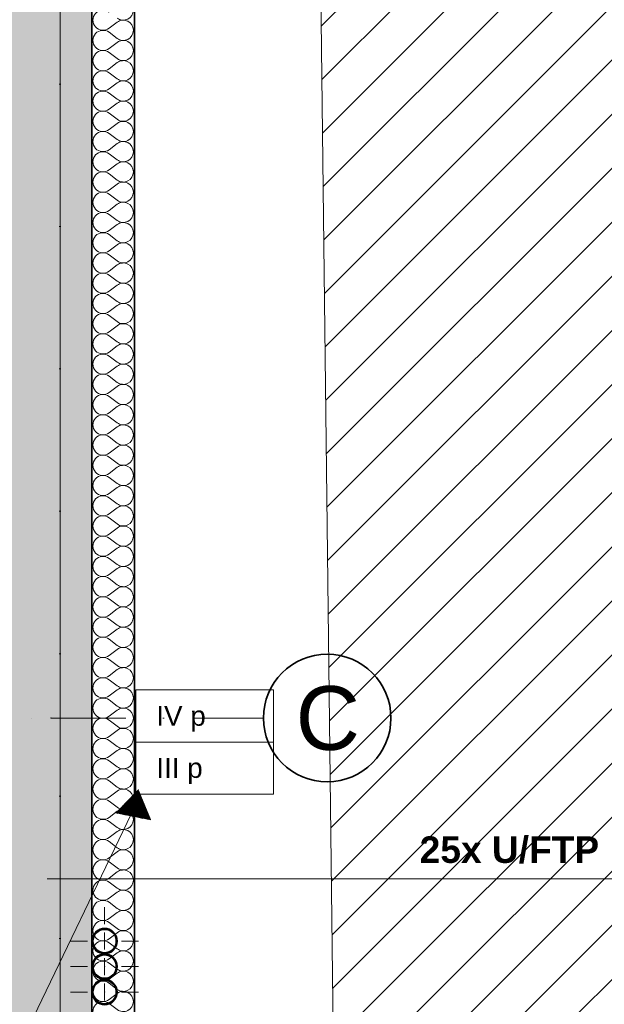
# Model space of a CAD drawing. Header units: millimetres. Extents: x 82175 to 237000, y 24756 to 471700.
# Tile 110 of 256: x 122320 to 125071, y 241211 to 245846. Entities that reach past the tile are written whole.
import ezdxf

# ---------------------------------------------------------------- set-up
doc = ezdxf.new("R2010")
doc.units = ezdxf.units.MM
doc.linetypes.add('Kropki i Kreski', pattern=[6.702778, 3.527778, -1.763889, 0, -1.411111])
for name, color, linetype in [('- A - ocieplenie', 8, 'Continuous'), ('Instalacje - Went_Klim', 8, 'Continuous'), ('Konstrukcja - Siatka mod', 8, 'Continuous'), ('Konstrukcja - Stropy', 8, 'Continuous'), ('Konstrukcja - Ściany zewnętrzne', 8, 'Continuous')]:
    doc.layers.add(name, color=color, linetype=linetype)
doc.layers.add('\xa0♦IT_Opis', color=7, linetype='Continuous', lineweight=20)
doc.styles.get("Standard").update_dxf_attribs({"font": 'arial.ttf'})
doc.styles.add('STYL_AUTOMATYCZNY_1', font='arial.ttf')

# ---------------------------------------------------------------- blocks, each defined once
blk = doc.blocks.new('*X17')
at = {"layer": '- A - ocieplenie', "linetype": 'Continuous', "lineweight": 13, "ltscale": 100}
for p, q in [((49898.5, 255337.3), (49936.6, 255365.8)), ((49898.5, 255318.2), (49936.6, 255289.6)), ((49898.5, 255242), (49936.6, 255270.6)), ((49898.5, 255223), (49936.6, 255194.4)), ((49898.5, 255146.8), (49936.6, 255175.4)), ((49898.5, 255127.7), (49936.6, 255099.2)), ((49898.5, 255051.5), (49936.6, 255080.1)), ((49898.5, 255032.5), (49936.6, 255003.9)), ((49898.5, 254956.3), (49936.6, 254984.9)), ((49898.5, 254937.3), (49936.6, 254908.7)), ((49898.5, 254861.1), (49936.6, 254889.6)), ((49898.5, 254842), (49936.6, 254813.4)), ((49898.5, 254765.8), (49936.6, 254794.4)), ((49898.5, 254746.8), (49936.6, 254718.2)), ((49898.5, 254670.6), (49936.6, 254699.2)), ((49898.5, 254651.5), (49936.6, 254623)), ((49898.5, 254575.4), (49936.6, 254603.9)), ((49898.5, 254556.3), (49936.6, 254527.7)), ((49898.5, 254480.1), (49936.6, 254508.7)), ((49898.5, 254461.1), (49936.6, 254432.5)), ((49898.5, 254384.9), (49936.6, 254413.4)), ((49898.5, 254365.8), (49936.6, 254337.3)), ((49898.5, 254289.6), (49936.6, 254318.2)), ((49898.5, 254270.6), (49936.6, 254242)), ((49898.5, 254194.4), (49936.6, 254223)), ((49898.5, 254175.4), (49936.6, 254146.8)), ((49898.5, 254099.2), (49936.6, 254127.7)), ((49898.5, 254080.1), (49936.6, 254051.5)), ((49898.5, 254003.9), (49936.6, 254032.5)), ((49898.5, 253984.9), (49936.6, 253956.3)), ((49898.5, 253908.7), (49936.6, 253937.3)), ((49898.5, 253889.6), (49936.6, 253861.1)), ((49898.5, 253813.4), (49936.6, 253842)), ((49898.5, 253794.4), (49936.6, 253765.8)), ((49898.5, 253718.2), (49936.6, 253746.8)), ((49898.5, 253699.2), (49936.6, 253670.6)), ((49898.5, 253623), (49936.6, 253651.5)), ((49898.5, 253603.9), (49936.6, 253575.4)), ((49898.5, 253527.7), (49936.6, 253556.3)), ((49898.5, 253508.7), (49936.6, 253480.1)), ((49898.5, 253432.5), (49936.6, 253461.1)), ((49898.5, 253413.4), (49936.6, 253384.9)), ((49898.5, 253337.3), (49936.6, 253365.8)), ((49898.5, 253318.2), (49936.6, 253289.6)), ((49898.5, 253242), (49936.6, 253270.6)), ((49898.5, 253223), (49936.6, 253194.4)), ((49898.5, 253146.8), (49936.6, 253175.4)), ((49898.5, 253127.7), (49936.6, 253099.2)), ((49898.5, 253051.5), (49936.6, 253080.1)), ((49898.5, 253032.5), (49936.6, 253003.9)), ((49898.5, 252956.3), (49936.6, 252984.9)), ((49898.5, 252937.3), (49936.6, 252908.7)), ((49898.5, 252861.1), (49936.6, 252889.6)), ((49898.5, 252842), (49936.6, 252813.4)), ((49898.5, 252765.8), (49936.6, 252794.4)), ((49898.5, 252746.8), (49936.6, 252718.2)), ((49898.5, 252670.6), (49936.6, 252699.2)), ((49898.5, 252651.5), (49936.6, 252623)), ((49898.5, 252575.4), (49936.6, 252603.9)), ((49898.5, 252556.3), (49936.6, 252527.7)), ((49898.5, 252480.1), (49936.6, 252508.7)), ((49898.5, 252461.1), (49936.6, 252432.5)), ((49898.5, 252384.9), (49936.6, 252413.4)), ((49898.5, 252365.8), (49936.6, 252337.3)), ((49898.5, 252289.6), (49936.6, 252318.2)), ((49898.5, 252270.6), (49936.6, 252242)), ((49898.5, 252194.4), (49936.6, 252223)), ((49898.5, 252175.4), (49936.6, 252146.8)), ((49898.5, 252099.2), (49936.6, 252127.7)), ((49898.5, 252080.1), (49936.6, 252051.5)), ((49898.5, 252003.9), (49936.6, 252032.5)), ((49898.5, 251984.9), (49936.6, 251956.3)), ((49898.5, 251908.7), (49936.6, 251937.3)), ((49898.5, 251889.6), (49936.6, 251861.1)), ((49898.5, 251813.4), (49936.6, 251842)), ((49898.5, 251794.4), (49936.6, 251765.8)), ((49898.5, 251718.2), (49936.6, 251746.8)), ((49898.5, 251699.2), (49936.6, 251670.6)), ((49898.5, 251623), (49936.6, 251651.5)), ((49898.5, 251603.9), (49936.6, 251575.4)), ((49898.5, 251527.7), (49936.6, 251556.3)), ((49898.5, 251508.7), (49936.6, 251480.1)), ((49898.5, 251432.5), (49936.6, 251461.1)), ((49898.5, 251413.4), (49936.6, 251384.9)), ((49898.5, 251337.3), (49936.6, 251365.8)), ((49898.5, 251318.2), (49936.6, 251289.6)), ((49898.5, 251242), (49936.6, 251270.6)), ((49898.5, 251223), (49936.6, 251194.4)), ((49898.5, 251146.8), (49936.6, 251175.4)), ((49898.5, 251127.7), (49936.6, 251099.2)), ((49898.5, 251051.5), (49936.6, 251080.1)), ((49898.5, 251032.5), (49936.6, 251003.9)), ((49898.5, 250956.3), (49936.6, 250984.9)), ((49898.5, 250937.3), (49936.6, 250908.7)), ((49898.5, 250861.1), (49936.6, 250889.6)), ((49898.5, 250842), (49936.6, 250813.4)), ((49898.5, 250765.8), (49936.6, 250794.4)), ((49898.5, 250746.8), (49936.6, 250718.2))]:
    blk.add_line(p, q, dxfattribs=at)
for centre, start, end in [((49869.9, 255375.4), 53.1301, 306.8699), ((49965.2, 255423), 233.1301, 0), ((49965.2, 255327.7), 0, 126.8699), ((49869.9, 255280.1), 53.1301, 306.8699), ((49965.2, 255327.7), 233.1301, 0), ((49965.2, 255232.5), 0, 126.8699), ((49869.9, 255184.9), 53.1301, 306.8699), ((49965.2, 255232.5), 233.1301, 0), ((49965.2, 255137.3), 0, 126.8699), ((49869.9, 255089.6), 53.1301, 306.8699), ((49965.2, 255137.3), 233.1301, 0), ((49965.2, 255042), 0, 126.8699), ((49869.9, 254994.4), 53.1301, 306.8699), ((49965.2, 255042), 233.1301, 0), ((49965.2, 254946.8), 0, 126.8699), ((49869.9, 254899.2), 53.1301, 306.8699), ((49965.2, 254946.8), 233.1301, 0), ((49965.2, 254851.5), 0, 126.8699), ((49869.9, 254803.9), 53.1301, 306.8699), ((49965.2, 254851.5), 233.1301, 0), ((49965.2, 254756.3), 0, 126.8699), ((49869.9, 254708.7), 53.1301, 306.8699), ((49965.2, 254756.3), 233.1301, 0), ((49965.2, 254661.1), 0, 126.8699), ((49869.9, 254613.4), 53.1301, 306.8699), ((49965.2, 254661.1), 233.1301, 0), ((49965.2, 254565.8), 0, 126.8699), ((49869.9, 254518.2), 53.1301, 306.8699), ((49965.2, 254565.8), 233.1301, 0), ((49965.2, 254470.6), 0, 126.8699), ((49869.9, 254423), 53.1301, 306.8699), ((49965.2, 254470.6), 233.1301, 0), ((49965.2, 254375.4), 0, 126.8699), ((49869.9, 254327.7), 53.1301, 306.8699), ((49965.2, 254375.4), 233.1301, 0), ((49965.2, 254280.1), 0, 126.8699), ((49869.9, 254232.5), 53.1301, 306.8699), ((49965.2, 254280.1), 233.1301, 0), ((49965.2, 254184.9), 0, 126.8699), ((49869.9, 254137.3), 53.1301, 306.8699), ((49965.2, 254184.9), 233.1301, 0), ((49965.2, 254089.6), 0, 126.8699), ((49869.9, 254042), 53.1301, 306.8699), ((49965.2, 254089.6), 233.1301, 0), ((49965.2, 253994.4), 0, 126.8699), ((49869.9, 253946.8), 53.1301, 306.8699), ((49965.2, 253994.4), 233.1301, 0), ((49965.2, 253899.2), 0, 126.8699), ((49869.9, 253851.5), 53.1301, 306.8699), ((49965.2, 253899.2), 233.1301, 0), ((49965.2, 253803.9), 0, 126.8699), ((49869.9, 253756.3), 53.1301, 306.8699), ((49965.2, 253803.9), 233.1301, 0), ((49965.2, 253708.7), 0, 126.8699), ((49869.9, 253661.1), 53.1301, 306.8699), ((49965.2, 253708.7), 233.1301, 0), ((49965.2, 253613.4), 0, 126.8699), ((49869.9, 253565.8), 53.1301, 306.8699), ((49965.2, 253613.4), 233.1301, 0), ((49965.2, 253518.2), 0, 126.8699), ((49869.9, 253470.6), 53.1301, 306.8699), ((49965.2, 253518.2), 233.1301, 0), ((49965.2, 253423), 0, 126.8699), ((49869.9, 253375.4), 53.1301, 306.8699), ((49965.2, 253423), 233.1301, 0), ((49965.2, 253327.7), 0, 126.8699), ((49869.9, 253280.1), 53.1301, 306.8699), ((49965.2, 253327.7), 233.1301, 0), ((49965.2, 253232.5), 0, 126.8699), ((49869.9, 253184.9), 53.1301, 306.8699), ((49965.2, 253232.5), 233.1301, 0), ((49965.2, 253137.3), 0, 126.8699), ((49869.9, 253089.6), 53.1301, 306.8699), ((49965.2, 253137.3), 233.1301, 0), ((49965.2, 253042), 0, 126.8699), ((49869.9, 252994.4), 53.1301, 306.8699), ((49965.2, 253042), 233.1301, 0), ((49965.2, 252946.8), 0, 126.8699), ((49869.9, 252899.2), 53.1301, 306.8699), ((49965.2, 252946.8), 233.1301, 0), ((49965.2, 252851.5), 0, 126.8699), ((49869.9, 252803.9), 53.1301, 306.8699), ((49965.2, 252851.5), 233.1301, 0), ((49965.2, 252756.3), 0, 126.8699), ((49869.9, 252708.7), 53.1301, 306.8699), ((49965.2, 252756.3), 233.1301, 0), ((49965.2, 252661.1), 0, 126.8699), ((49869.9, 252613.4), 53.1301, 306.8699), ((49965.2, 252661.1), 233.1301, 0), ((49965.2, 252565.8), 0, 126.8699), ((49869.9, 252518.2), 53.1301, 306.8699), ((49965.2, 252565.8), 233.1301, 0), ((49965.2, 252470.6), 0, 126.8699), ((49869.9, 252423), 53.1301, 306.8699), ((49965.2, 252470.6), 233.1301, 0), ((49965.2, 252375.4), 0, 126.8699), ((49869.9, 252327.7), 53.1301, 306.8699), ((49965.2, 252375.4), 233.1301, 0), ((49965.2, 252280.1), 0, 126.8699), ((49869.9, 252232.5), 53.1301, 306.8699), ((49965.2, 252280.1), 233.1301, 0), ((49965.2, 252184.9), 0, 126.8699), ((49869.9, 252137.3), 53.1301, 306.8699), ((49965.2, 252184.9), 233.1301, 0), ((49965.2, 252089.6), 0, 126.8699), ((49869.9, 252042), 53.1301, 306.8699), ((49965.2, 252089.6), 233.1301, 0), ((49965.2, 251994.4), 0, 126.8699), ((49869.9, 251946.8), 53.1301, 306.8699), ((49965.2, 251994.4), 233.1301, 0), ((49965.2, 251899.2), 0, 126.8699), ((49869.9, 251851.5), 53.1301, 306.8699), ((49965.2, 251899.2), 233.1301, 0), ((49965.2, 251803.9), 0, 126.8699), ((49869.9, 251756.3), 53.1301, 306.8699), ((49965.2, 251803.9), 233.1301, 0), ((49965.2, 251708.7), 0, 126.8699), ((49869.9, 251661.1), 53.1301, 306.8699), ((49965.2, 251708.7), 233.1301, 0), ((49965.2, 251613.4), 0, 126.8699), ((49869.9, 251565.8), 53.1301, 306.8699), ((49965.2, 251613.4), 233.1301, 0), ((49965.2, 251518.2), 0, 126.8699), ((49869.9, 251470.6), 53.1301, 306.8699), ((49965.2, 251518.2), 233.1301, 0), ((49965.2, 251423), 0, 126.8699), ((49869.9, 251375.4), 53.1301, 306.8699), ((49965.2, 251423), 233.1301, 0), ((49965.2, 251327.7), 0, 126.8699), ((49869.9, 251280.1), 53.1301, 306.8699), ((49965.2, 251327.7), 233.1301, 0), ((49965.2, 251232.5), 0, 126.8699), ((49869.9, 251184.9), 53.1301, 306.8699), ((49965.2, 251232.5), 233.1301, 0), ((49965.2, 251137.3), 0, 126.8699), ((49869.9, 251089.6), 53.1301, 306.8699), ((49965.2, 251137.3), 233.1301, 0), ((49965.2, 251042), 0, 126.8699), ((49869.9, 250994.4), 53.1301, 306.8699), ((49965.2, 251042), 233.1301, 0), ((49965.2, 250946.8), 0, 126.8699), ((49869.9, 250899.2), 53.1301, 306.8699), ((49965.2, 250946.8), 233.1301, 0), ((49965.2, 250851.5), 0, 126.8699), ((49869.9, 250803.9), 53.1301, 306.8699), ((49965.2, 250851.5), 233.1301, 0), ((49965.2, 250756.3), 0, 126.8699), ((49869.9, 250708.7), 53.1301, 306.8699), ((49965.2, 250756.3), 233.1301, 0)]:
    blk.add_arc(centre, 47.6, start, end, dxfattribs=at)

msp = doc.modelspace()

# ---------------------------------------------------------------- hatches: boundary and pattern name
at = {"linetype": 'Continuous', "lineweight": 15}
h = msp.add_hatch(dxfattribs=at)
h.set_pattern_fill('Bloczki_ceramiczne_0004', color=8, style=0, pattern_type=2)
h.set_pattern_definition([(45, (-135208.59, 523986.62), (-127.27922, 127.27922), [])])
h.paths.add_polyline_path([(123678.8, 250863.9), (123869, 234875.6), (124009.9, 234678.5), (126631.9, 234672.5), (126631.9, 250847.6)])
at = {"layer": 'Instalacje - Went_Klim', "linetype": 'Continuous', "lineweight": 13}
h = msp.add_hatch(color=8, dxfattribs=at)
h.paths.add_polyline_path([(122660, 241508.9, 0.414214), (122720, 241448.9, 0.414214), (122780, 241508.9, 0.414214), (122720, 241568.9, 0.414214)])
h.paths.add_polyline_path([(122720, 241453.9, -1), (122720, 241563.9, -1)], flags=0)
h = msp.add_hatch(color=8, dxfattribs=at)
h.paths.add_polyline_path([(122720, 241448.9, 0.414214), (122660, 241388.9, 0.414214), (122720, 241328.9, 0.414214), (122780, 241388.9, 0.414214)])
h.paths.add_polyline_path([(122720, 241333.9, -1), (122720, 241443.9, -1)], flags=0)
h = msp.add_hatch(color=8, dxfattribs=at)
h.paths.add_polyline_path([(122720, 241328.9, 0.414214), (122660, 241268.9, 0.414214), (122720, 241208.9, 0.414214), (122780, 241268.9, 0.414214)])
h.paths.add_polyline_path([(122720, 241213.9, -1), (122720, 241323.9, -1)], flags=0)
at = {"layer": 'Konstrukcja - Ściany zewnętrzne', "linetype": 'Continuous', "lineweight": 13}
msp.add_hatch(color=8, dxfattribs=at).paths.add_polyline_path([(122660, 235178.9), (122660, 247658.9), (122160, 247658.9), (122160, 235178.9)])
at = {"layer": '\xa0♦IT_Opis'}
h = msp.add_hatch(dxfattribs=at)
h.set_pattern_fill('ANSI31', color=6, scale=6.25, angle=300.4925, style=0)
h.set_pattern_definition([(345.492463, (30949.01995, 159542.3479), (0.195708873, 0.756339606), [])])
h.paths.add_polyline_path([(122937.2, 242079.4), (122772.9, 242111.9), (122878.5, 242221.6)])

# ---------------------------------------------------------------- linework, layer by layer
at = {"layer": '- A - ocieplenie', "color": 8, "linetype": 'Continuous', "lineweight": 35, "ltscale": 100, "flags": 128}
for points in [[(122660, 247958.9), (122660, 235178.9)], [(122860, 235378.9), (122860, 247958.9)]]:
    msp.add_lwpolyline(points, dxfattribs=at)
at = {"color": 8, "linetype": 'Continuous', "lineweight": 13, "ltscale": 100, "flags": 128}
msp.add_lwpolyline([(123678.8, 250863.9), (123869, 234875.6), (124009.9, 234678.5), (126631.9, 234672.5), (126631.9, 250847.6)], close=True, dxfattribs=at)
at = {"layer": 'Instalacje - Went_Klim', "color": 8, "linetype": 'Continuous', "lineweight": 0, "ltscale": 100}
for p, q in [((122720, 241588.9), (122720, 241668.9)), ((122720, 241468.9), (122720, 241548.9)), ((122640, 241508.9), (122560, 241508.9)), ((122800, 241508.9), (122880, 241508.9)), ((122720, 241348.9), (122720, 241428.9)), ((122720, 241428.9), (122720, 241348.9)), ((122640, 241388.9), (122560, 241388.9)), ((122800, 241388.9), (122880, 241388.9)), ((122720, 241228.9), (122720, 241308.9)), ((122720, 241308.9), (122720, 241228.9)), ((122640, 241268.9), (122560, 241268.9)), ((122800, 241268.9), (122880, 241268.9))]:
    msp.add_line(p, q, dxfattribs=at)
at = {"layer": 'Instalacje - Went_Klim', "color": 8, "linetype": 'Continuous', "lineweight": 25, "ltscale": 100, "flags": 128}
for points in [[(122660, 241508.9, 0.414214), (122720, 241448.9, 0.414214), (122780, 241508.9, 0.414214), (122720, 241568.9, 0.414214)], [(122720, 241448.9, 0.414214), (122660, 241388.9, 0.414214), (122720, 241328.9, 0.414214), (122780, 241388.9, 0.414214)], [(122720, 241328.9, 0.414214), (122660, 241268.9, 0.414214), (122720, 241208.9, 0.414214), (122780, 241268.9, 0.414214)]]:
    msp.add_lwpolyline(points, format="xyb", close=True, dxfattribs=at)
at = {"layer": 'Instalacje - Went_Klim', "color": 8, "linetype": 'Continuous', "lineweight": 35, "ltscale": 100, "flags": 128}
for points in [[(122720, 241453.9, -1), (122720, 241563.9, -1)], [(122720, 241333.9, -1), (122720, 241443.9, -1)], [(122720, 241213.9, -1), (122720, 241323.9, -1)]]:
    msp.add_lwpolyline(points, format="xyb", close=True, dxfattribs=at)
at = {"layer": 'Instalacje - Went_Klim', "color": 8, "linetype": 'Continuous', "lineweight": 0, "ltscale": 100}
for p in [(122720, 241508.9), (122720, 241388.9), (122720, 241268.9)]:
    msp.add_point(p, dxfattribs=at)
at = {"layer": 'Konstrukcja - Siatka mod', "color": 8, "linetype": 'Kropki i Kreski', "lineweight": 13, "ltscale": 100}
for p, q in [((122510, 250764.8), (122510, 233800)), ((93022.5, 242558.9), (122467, 242558.9)), ((122467, 242558.9), (123467, 242558.9))]:
    msp.add_line(p, q, dxfattribs=at)
at = {"layer": 'Konstrukcja - Siatka mod', "color": 8, "linetype": 'Continuous', "lineweight": 35, "ltscale": 100}
msp.add_circle((123767, 242558.9), 300, dxfattribs=at)
at = {"layer": 'Konstrukcja - Siatka mod', "color": 8, "linetype": 'Kropki i Kreski', "lineweight": 13, "ltscale": 100}
msp.add_point((122467, 242558.9), dxfattribs=at)
msp.add_point((122467, 242558.9), dxfattribs=at)
at = {"layer": 'Konstrukcja - Stropy', "color": 8, "linetype": 'Continuous', "lineweight": 13, "ltscale": 100, "flags": 128}
msp.add_lwpolyline([(107140, 240228.9), (110439, 240228.9), (110439, 235178.9), (122510, 235178.9), (122510, 247658.9), (95470, 247658.9), (95470, 235178.9), (107140, 235178.9)], close=True, dxfattribs=at)
at = {"layer": 'Konstrukcja - Ściany zewnętrzne', "color": 8, "linetype": 'Continuous', "lineweight": 35, "ltscale": 100, "flags": 128}
msp.add_lwpolyline([(122660, 234878.9), (122660, 247958.9)], dxfattribs=at)
at = {"layer": '\xa0♦IT_Opis', "color": 6}
for p, q in [((122867.5, 242200.4), (122867.5, 242690.9)), ((123514.3, 242690.9), (122867.5, 242690.9)), ((123514.3, 242200.4), (123514.3, 242690.9)), ((123514.3, 242445.6), (122867.5, 242445.6)), ((123514.3, 242200.4), (122867.5, 242200.4)), ((122846.9, 242109.6), (122085, 240530))]:
    msp.add_line(p, q, dxfattribs=at)
at = {"layer": '\xa0♦IT_Opis', "color": 6, "linetype": 'Continuous'}
msp.add_line((122449.6, 241802.1), (125572.6, 241802.1), dxfattribs=at)

# ---------------------------------------------------------------- block references
at = {"color": 8, "linetype": 'Continuous', "lineweight": 20, "ltscale": 100}
msp.add_blockref('*X17', (72842.4, -9531.6), dxfattribs=at)

# ---------------------------------------------------------------- texts
at = {"layer": 'Konstrukcja - Siatka mod', "color": 8, "linetype": 'Continuous', "lineweight": 13, "insert": (123618.5, 242708.9), "char_height": 300, "attachment_point": 1, "style": 'STYL_AUTOMATYCZNY_1'}
msp.add_mtext('\\A1;{\\pql;\\pt0;\\fArial|b0|i0|c238|p0;\\W1.000000;C}', dxfattribs=at)
at = {"layer": '\xa0♦IT_Opis', "ltscale": 0.7, "char_height": 93.75, "width": 36975, "attachment_point": 4}
for s, insert in [('IV p', (122962.9, 242555)), ('III p ', (122962.9, 242309.8))]:
    msp.add_mtext(s, dxfattribs=dict(at, insert=insert))
at = {"layer": '\xa0♦IT_Opis', "insert": (124202, 242418.6), "char_height": 125, "width": 1564.328, "attachment_point": 1}
msp.add_mtext('\\C7;\\P\\P{\\fArial|b1|i0|c238|p34;25x U/FTP}\\P', dxfattribs=at)

doc.saveas('drawing.dxf')
